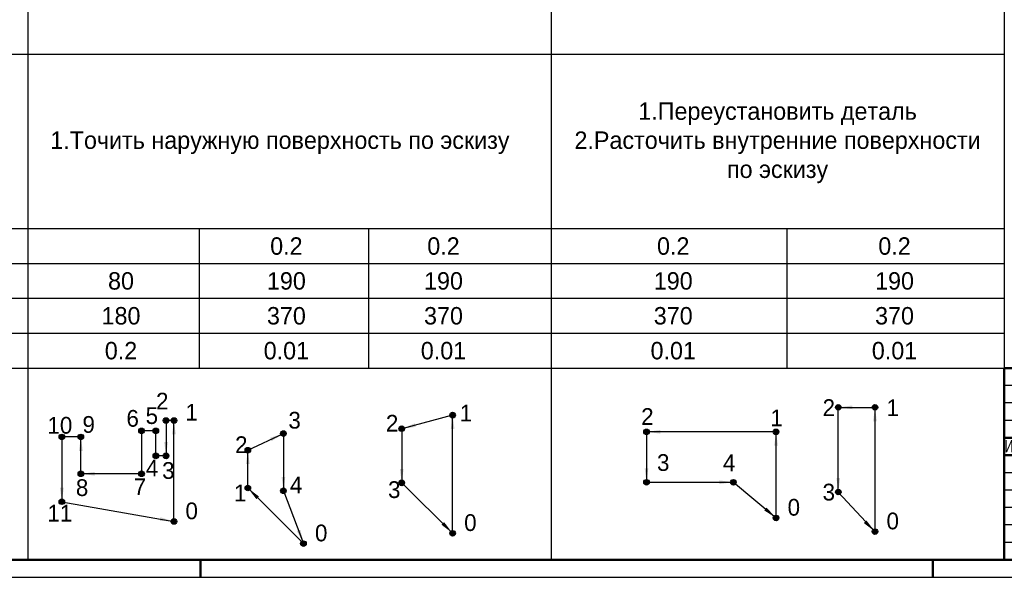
# Model space of a CAD drawing. Header units: millimetres. Extents: x 0 to 4205, y 0 to 1485.
# Tile 19 of 28: x 3024 to 3730, y 0 to 400. Entities that reach past the tile are written whole.
import ezdxf
from ezdxf.enums import TextEntityAlignment as Align

# ---------------------------------------------------------------- set-up
doc = ezdxf.new("R2010")
doc.units = ezdxf.units.MM
doc.header["$LTSCALE"] = 2.5
for name, color, linetype, lineweight in [('AM_5', 3, 'Continuous', 25), ('AM_6', 2, 'Continuous', 35), ('AM_8', 1, 'Continuous', 25), ('AM_BOR', 7, 'Continuous', 50)]:
    doc.layers.add(name, color=color, linetype=linetype, lineweight=lineweight)
doc.styles.add('ACISOTS', font='aaa.shx')
doc.styles.get("Standard").update_dxf_attribs({"font": 'aaa.shx'})

# ---------------------------------------------------------------- blocks, each defined once
blk = doc.blocks.new('SHTAMP СТУДЕНТС')
at = {"color": 7, "lineweight": 50}
for q in [(0, 55), (-185, 0)]:
    blk.add_line((-185, 55), q, dxfattribs=at)
at = {"layer": 'AM_BOR', "color": 7, "lineweight": 50}
for p, q in [((-178, 30), (-178, 55)), ((-168, 0), (-168, 55)), ((-145, 0), (-145, 55)), ((-130, 0), (-130, 55)), ((-120, 0), (-120, 55)), ((-120, 40), (0, 40)), ((-50, 0), (-50, 40)), ((-35, 20), (-35, 40)), ((-18, 20), (-18, 40)), ((-185, 35), (-120, 35)), ((-50, 35), (0, 35)), ((-185, 30), (-120, 30)), ((-50, 20), (0, 20)), ((-30, 15), (-30, 20)), ((-120, 15), (0, 15))]:
    blk.add_line(p, q, dxfattribs=at)
at = {"layer": 'AM_BOR', "color": 6, "lineweight": 25}
for p, q in [((-120, 50), (-185, 50)), ((-120, 45), (-185, 45)), ((-120, 40), (-185, 40)), ((-45, 20), (-45, 35)), ((-40, 20), (-40, 35)), ((-120, 25), (-185, 25)), ((-120, 20), (-185, 20)), ((-120, 15), (-185, 15)), ((-120, 10), (-185, 10)), ((-120, 5), (-185, 5))]:
    blk.add_line(p, q, dxfattribs=at)
at = {"layer": 'AM_BOR', "color": 5, "lineweight": 35, "width": 0.75}
for s, p in [('Масштаб', (-9, 37.5)), ('Изм', (-181.63, 32.59)), ('Лист', (-173, 32.5)), ('№ докум.', (-156.5, 32.5)), ('Подпись', (-137.5, 32.5)), ('Дата', (-125, 32.5))]:
    blk.add_text(s, height=3.5, dxfattribs=at).set_placement(p, align=Align.MIDDLE_CENTER)
at = {"layer": 'AM_BOR', "color": 5, "lineweight": 35}
for s, p in [(' Лит.', (-42.5, 37.5)), ('Масса', (-26.5, 37.5))]:
    blk.add_text(s, height=3.5, dxfattribs=at).set_placement(p, align=Align.MIDDLE_CENTER)
at = {"layer": 'AM_BOR', "color": 5, "lineweight": 35, "width": 0.75}
for s, p in [('Разраб.', (-182.85, 25.6)), ('Пров.', (-182.85, 20.6)), ('Т.контр.', (-182.85, 15.6)), ('Лист', (-48.51, 15.78)), ('Листов', (-28.39, 15.68)), ('Рук. гр.', (-182.85, 10.6)), ('Н.контр.', (-182.85, 5.6)), ('Утв.', (-182.85, 0.6))]:
    blk.add_text(s, height=3.5, dxfattribs=at).set_placement(p)
at = {"layer": 'AM_BOR', "color": 7, "lineweight": 70, "ltscale": 0.75, "width": 0.75}
for tag, height, p in [('NUMB', 10, (-60, 47.5)), ('NAME1', 7, (-85, 35.75)), ('NAME2', 7, (-85, 27.45)), ('NAME3', 7, (-85, 19.15))]:
    blk.add_attdef(tag, text='', height=height, dxfattribs=at).set_placement(p, align=Align.MIDDLE_CENTER)
at = {"layer": 'AM_BOR', "color": 1, "lineweight": 35, "ltscale": 0.75, "width": 0.8}
for tag, p in [('RAZRAB', (-166.08, 25.67)), ('PROVER', (-166.08, 20.78))]:
    blk.add_attdef(tag, p, '', height=3.5, dxfattribs=at)
at = {"layer": 'AM_BOR', "color": 2, "width": 0.55}
blk.add_attdef('GEN-TITLE-DAT{2.7}', text='', height=3.5, dxfattribs=at).set_placement((-125, 27.5), align=Align.MIDDLE_CENTER)
at = {"layer": 'AM_BOR', "color": 7, "width": 0.75, "flags": 12}
blk.add_attdef('GEN-TITLE-SCA{40.5}', text='', height=5, dxfattribs=at).set_placement((-8.99, 24.38), align=Align.CENTER)
at = {"layer": 'AM_BOR', "color": 7, "lineweight": 35, "ltscale": 0.75, "width": 0.8}
blk.add_attdef('MASS', text='', height=5, dxfattribs=at).set_placement((-26.45, 24.38), align=Align.CENTER)
at = {"layer": 'AM_BOR', "color": 1, "lineweight": 35, "ltscale": 0.75, "width": 0.75}
for tag, p in [('LIST', (-35.97, 15.87)), ('LISTOV', (-8.91, 15.73))]:
    blk.add_attdef(tag, text='', height=3.5, dxfattribs=at).set_placement(p, align=Align.CENTER)
at = {"layer": 'AM_BOR', "color": 7, "lineweight": 50, "ltscale": 0.75, "width": 0.75}
for tag, p in [('MATER1', (-98.43, 8.52)), ('MATER2', (-98.43, 1.52))]:
    blk.add_attdef(tag, p, '', height=5, dxfattribs=at)
blk.add_attdef('MATER', text='', height=5, dxfattribs=at).set_placement((-101.07, 5.22), align=Align.RIGHT)
at = {"layer": 'AM_BOR', "color": 2, "width": 0.65}
blk.add_attdef('GEN-TITLE-DWG{40.5}', (-184, -4), '', height=3, dxfattribs=at)
blk = doc.blocks.new('A1')
at = {"color": 7, "lineweight": 50}
blk.add_lwpolyline([(20, 5), (836, 5), (836, 589), (20, 589)], dxfattribs=at)
at = {"layer": 'AM_BOR', "color": 7}
blk.add_line((589, 5), (20, 5), dxfattribs=at)
at = {"layer": 'AM_BOR', "color": 6}
for p, q in [((420.5, 0), (420.5, 5)), ((630.5, 0), (630.5, 5))]:
    blk.add_line(p, q, dxfattribs=at)
at = {"layer": 'AM_BOR', "color": 6, "lineweight": 25}
blk.add_lwpolyline([(0, 0), (841, 0), (841, 594), (0, 594)], close=True, dxfattribs=at)
at = {"layer": 'AM_BOR', "color": 7, "lineweight": 70, "ltscale": 0.75, "width": 0.75}
blk.add_attdef('NUMB', text='', height=7, rotation=180, dxfattribs=at).set_placement((55, 582), align=Align.MIDDLE_CENTER)
blk = doc.blocks.new('Стрела')
at = {"layer": 'AM_5'}
blk.add_trace([(1.32, -10), (-1.32, -10), (0, 0)], dxfattribs=at)

msp = doc.modelspace()

# ---------------------------------------------------------------- hatches: boundary and pattern name
at = {"layer": 'AM_8'}
for points in [[(3608.9802, 121.843, 1), (3612.9802, 121.843, 1)], [(3635.2727, 121.843, 1), (3639.2727, 121.843, 1)], [(3126.9954, 112.4315, 1), (3130.9954, 112.4315, 1)], [(3132.6269, 112.4315, 1), (3136.6269, 112.4315, 1)], [(3332.4557, 116.2763, 1), (3336.4557, 116.2763, 1)], [(3109.413, 105.0364, 1), (3113.413, 105.0364, 1)], [(3119.6353, 105.0364, 1), (3123.6353, 105.0364, 1)], [(3295.9604, 106.4974, 1), (3299.9604, 106.4974, 1)], [(3471.4461, 104.2993, 1), (3475.4461, 104.2993, 1)], [(3564.3645, 104.2993, 1), (3568.3645, 104.2993, 1)], [(3052.2841, 100.6384, 1), (3056.2841, 100.6384, 1)], [(3065.9085, 100.6384, 1), (3069.9085, 100.6384, 1)], [(3211.1371, 103.0516, 1), (3215.1371, 103.0516, 1)], [(3185.6237, 91.1545, 1), (3189.6237, 91.1545, 1)], [(3119.6353, 87.052, 1), (3123.6353, 87.052, 1)], [(3126.9954, 87.052, 1), (3130.9954, 87.052, 1)], [(3065.9085, 74.2013, 1), (3069.9085, 74.2013, 1)], [(3109.413, 74.2013, 1), (3113.413, 74.2013, 1)], [(3185.6237, 64.0287, 1), (3189.6237, 64.0287, 1)], [(3211.1371, 62.0112, 1), (3215.1371, 62.0112, 1)], [(3295.9604, 67.6908, 1), (3299.9604, 67.6908, 1)], [(3471.4461, 68.1474, 1), (3475.4461, 68.1474, 1)], [(3533.7626, 68.1474, 1), (3537.7626, 68.1474, 1)], [(3608.9802, 61.1391, 1), (3612.9802, 61.1391, 1)], [(3052.2841, 54.1733, 1), (3056.2841, 54.1733, 1)], [(3564.3645, 42.563, 1), (3568.3645, 42.563, 1)], [(3132.6269, 40.0067, 1), (3136.6269, 40.0067, 1)], [(3332.4557, 31.58, 1), (3336.4557, 31.58, 1)], [(3635.2727, 32.7595, 1), (3639.2727, 32.7595, 1)], [(3225.4939, 24.1585, 1), (3229.4939, 24.1585, 1)]]:
    msp.add_hatch(color=256, dxfattribs=at).paths.add_polyline_path(points)

# ---------------------------------------------------------------- linework, layer by layer
for centre in [(3610.9802, 121.843), (3637.2727, 121.843), (3128.9954, 112.4315), (3134.6269, 112.4315), (3334.4557, 116.2763), (3111.413, 105.0364), (3121.6353, 105.0364), (3297.9604, 106.4974), (3473.4461, 104.2993), (3566.3645, 104.2993), (3054.2841, 100.6384), (3067.9085, 100.6384), (3213.1371, 103.0516), (3187.6237, 91.1545), (3121.6353, 87.052), (3128.9954, 87.052), (3067.9085, 74.2013), (3111.413, 74.2013), (3187.6237, 64.0287), (3213.1371, 62.0112), (3297.9604, 67.6908), (3473.4461, 68.1474), (3535.7626, 68.1474), (3610.9802, 61.1391), (3054.2841, 54.1733), (3566.3645, 42.563), (3134.6269, 40.0067), (3334.4557, 31.58), (3637.2727, 32.7595), (3227.4939, 24.1585)]:
    msp.add_circle(centre, 2)
at = {"layer": 'AM_5'}
for p, q in [((3610.9802, 61.1391), (3610.9802, 121.843)), ((3610.9802, 121.843), (3637.2727, 121.843)), ((3637.2727, 121.843), (3637.2727, 32.7595)), ((3334.4557, 116.2763), (3297.9604, 106.4974)), ((3334.4557, 31.58), (3334.4557, 116.2763)), ((3134.6269, 112.4315), (3128.9954, 112.4315)), ((3128.9954, 112.4315), (3128.9954, 87.052)), ((3134.6269, 40.0067), (3134.6269, 112.4315)), ((3297.9604, 106.4974), (3297.9604, 67.6908)), ((3067.9085, 100.6384), (3054.2841, 100.6384)), ((3054.2841, 100.6384), (3054.2841, 54.1733)), ((3067.9085, 74.2013), (3067.9085, 100.6384)), ((3121.6353, 105.0364), (3111.413, 105.0364)), ((3111.413, 105.0364), (3111.413, 74.2013)), ((3121.6353, 87.052), (3121.6353, 105.0364)), ((3187.6237, 91.1545), (3213.1371, 103.0516)), ((3213.1371, 103.0516), (3213.1371, 62.0112)), ((3473.4461, 104.2993), (3473.4461, 68.1474)), ((3566.3645, 104.2993), (3473.4461, 104.2993)), ((3566.3645, 42.563), (3566.3645, 104.2993)), ((3128.9954, 87.052), (3121.6353, 87.052)), ((3187.6237, 64.0287), (3187.6237, 91.1545)), ((3111.413, 74.2013), (3067.9085, 74.2013)), ((3227.4939, 24.1585), (3187.6237, 64.0287)), ((3297.9604, 67.6908), (3334.4557, 31.58)), ((3473.4461, 68.1474), (3535.7626, 68.1474)), ((3535.7626, 68.1474), (3566.3645, 42.563)), ((3213.1371, 62.0112), (3227.4939, 24.1585)), ((3637.2727, 32.7595), (3610.9802, 61.1391)), ((3054.2841, 54.1733), (3134.6269, 40.0067))]:
    msp.add_line(p, q, dxfattribs=at)
at = {"layer": 'AM_8'}
for p, q in [((3030, 873), (3030, 12.5)), ((3405, 873), (3405, 12.5)), ((3730, 873), (3730, 12.5)), ((2152.5, 375), (3730, 375)), ((2152.5, 250), (3730, 250)), ((3152.6279, 250), (3152.6279, 150)), ((3274.1754, 250), (3274.1754, 150)), ((3574.1042, 250), (3574.1042, 150)), ((2152.5, 225), (3730, 225)), ((2152.5, 200), (3730, 200)), ((2152.5, 175), (3730, 175)), ((2152.5, 150), (3730, 150))]:
    msp.add_line(p, q, dxfattribs=at)

# ---------------------------------------------------------------- block references
at = {"lineweight": 0, "xscale": 2.5, "yscale": 2.5, "zscale": 2.5}
msp.add_blockref('A1', (2102.5, 0), dxfattribs=at)
at = {"lineweight": 0}
ref = msp.add_blockref('SHTAMP СТУДЕНТС', (4192.5, 12.5), dxfattribs=dict(at, xscale=2.5, yscale=2.5, zscale=2.5))
ref.add_attrib('NUMB', 'Курсовой проект', dxfattribs={"layer": 'AM_BOR', "color": 7, "lineweight": 70, "ltscale": 0.75, "height": 25, "width": 0.75}).set_placement((4042.5, 131.25), align=Align.MIDDLE_CENTER)
ref.add_attrib('RAZRAB', 'Робак', (3777.2959, 76.6706), dxfattribs={"layer": 'AM_BOR', "color": 1, "lineweight": 35, "ltscale": 0.75, "height": 8.75, "width": 0.8})
ref.add_attrib('PROVER', 'Саушкин Б.П', (3773.3027, 64.451), dxfattribs={"layer": 'AM_BOR', "color": 1, "lineweight": 35, "ltscale": 0.75, "height": 8, "width": 0.8})
ref.add_attrib('NAME2', 'Карта наладки', dxfattribs={"layer": 'AM_BOR', "color": 7, "lineweight": 70, "ltscale": 0.75, "height": 17.5, "width": 0.75}).set_placement((3980, 81.125), align=Align.MIDDLE_CENTER)
ref.add_attrib('MATER1', '%%u', (3946.4348, 33.7898), dxfattribs={"layer": 'AM_BOR', "color": 7, "lineweight": 50, "ltscale": 0.75, "height": 12.5, "width": 0.75})
ref.add_attrib('MATER2', '%%o', (3946.4348, 16.2898), dxfattribs={"layer": 'AM_BOR', "color": 7, "lineweight": 50, "ltscale": 0.75, "height": 12.5, "width": 0.75})
ref.add_attrib('GEN-TITLE-SCA{40.5}', '1:2.5', dxfattribs={"layer": 'AM_BOR', "color": 7, "height": 12.5, "width": 0.75}).set_placement((4170.0318, 73.4413), align=Align.CENTER)
ref.add_attrib('LISTOV', '1', dxfattribs={"layer": 'AM_BOR', "color": 1, "lineweight": 35, "ltscale": 0.75, "height": 8.75, "width": 0.75}).set_placement((4170.2312, 51.8264), align=Align.CENTER)
for p in [(3334.4557, 116.2763), (3134.6269, 112.4315), (3067.9085, 100.6384), (3187.6237, 91.1545)]:
    msp.add_blockref('Стрела', p)
for p, rotation in [((3297.9604, 106.4974), 105.0000000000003), ((3213.1371, 103.0516), 295), ((3128.9954, 87.052), 180), ((3297.9604, 67.6908), 180), ((3067.9085, 74.2013), 90), ((3213.1371, 62.0112), 180), ((3054.2841, 54.1733), 180), ((3187.6237, 64.0287), 45), ((3134.6269, 40.0067), 259.9999999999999), ((3334.4557, 31.58), 225), ((3227.4939, 24.1585), 200.0000000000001)]:
    msp.add_blockref('Стрела', p, dxfattribs=dict(rotation=rotation))
at = {"layer": 'AM_5'}
for p, rotation in [((3610.9802, 121.843), 90), ((3473.4461, 104.2993), 90), ((3473.4461, 68.1474), 180), ((3610.9802, 61.1391), 180), ((3535.7626, 68.1474), 270), ((3566.3645, 42.563), 229.9999999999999), ((3637.2727, 32.7595), 225)]:
    msp.add_blockref('Стрела', p, dxfattribs=dict(at, rotation=rotation))
for p in [(3637.2727, 121.843), (3566.3645, 104.2993)]:
    msp.add_blockref('Стрела', p, dxfattribs=at)

# ---------------------------------------------------------------- texts
at = {"color": 7, "lineweight": 0, "style": 'ACISOTS'}
for s, p in [('0.2', (3215.2619, 237.5)), ('0.2', (3327.9002, 237.5)), ('0.2', (3492.6186, 237.5)), ('0.2', (3651.2812, 237.5)), ('80', (3096.6882, 212.5)), ('190', (3215.2619, 212.5)), ('190', (3327.9002, 212.5)), ('190', (3492.6186, 212.5)), ('190', (3651.2812, 212.5)), ('180', (3096.6882, 187.5)), ('370', (3215.2619, 187.5)), ('370', (3327.9002, 187.5)), ('370', (3492.6186, 187.5)), ('370', (3651.2812, 187.5)), ('0.2', (3096.6882, 162.5)), ('0.01', (3215.2619, 162.5)), ('0.01', (3327.9002, 162.5)), ('0.01', (3492.6186, 162.5)), ('0.01', (3651.2812, 162.5))]:
    msp.add_text(s, height=12.5, dxfattribs=at).set_placement(p, align=Align.MIDDLE_CENTER)
for s, p in [('2', (3121.8114, 120.3053)), ('2', (3599.7118, 115.6473)), ('1', (3645.5376, 115.6473)), ('6', (3100.583, 107.961)), ('5', (3114.3292, 109.924)), ('1', (3142.8918, 112.34)), ('1', (3339.5357, 111.7359)), ('2', (3469.637, 109.2566)), ('1', (3562.2906, 108.279)), ('10', (3043.9367, 102.9781)), ('9', (3069.0473, 103.595)), ('3', (3216.6933, 106.6065)), ('2', (3286.6057, 104.459)), ('2', (3178.4738, 89.064)), ('3', (3480.9927, 76.2688)), ('4', (3528.2229, 76.0594)), ('4', (3114.4803, 72.3253)), ('3', (3126.1835, 70.5718)), ('7', (3105.7905, 58.9327)), ('4', (3217.8124, 60.2284)), ('8', (3064.3294, 58.2825)), ('1', (3177.6734, 54.4358)), ('3', (3288.1223, 56.8555)), ('3', (3599.7118, 55.0927)), ('11', (3043.9272, 39.9821)), ('0', (3142.8918, 41.6321)), ('0', (3574.6294, 44.1884)), ('0', (3342.7206, 33.2054)), ('0', (3645.5376, 34.3849)), ('0', (3235.7588, 25.7839))]:
    msp.add_text(s, height=12).set_placement(p)
at = {"layer": 'AM_6', "color": 7, "lineweight": 50, "char_height": 12.5, "attachment_point": 5}
for s, insert, width in [('1.Переустановить деталь\\P2.Расточить внутренние поверхности по эскизу', (3567.435, 311.4985), 300), ('1.Точить наружную поверхность по эскизу', (3210.6044, 311.4985), 373.57229)]:
    msp.add_mtext(s, dxfattribs=dict(at, insert=insert, width=width))

doc.saveas('drawing.dxf')
